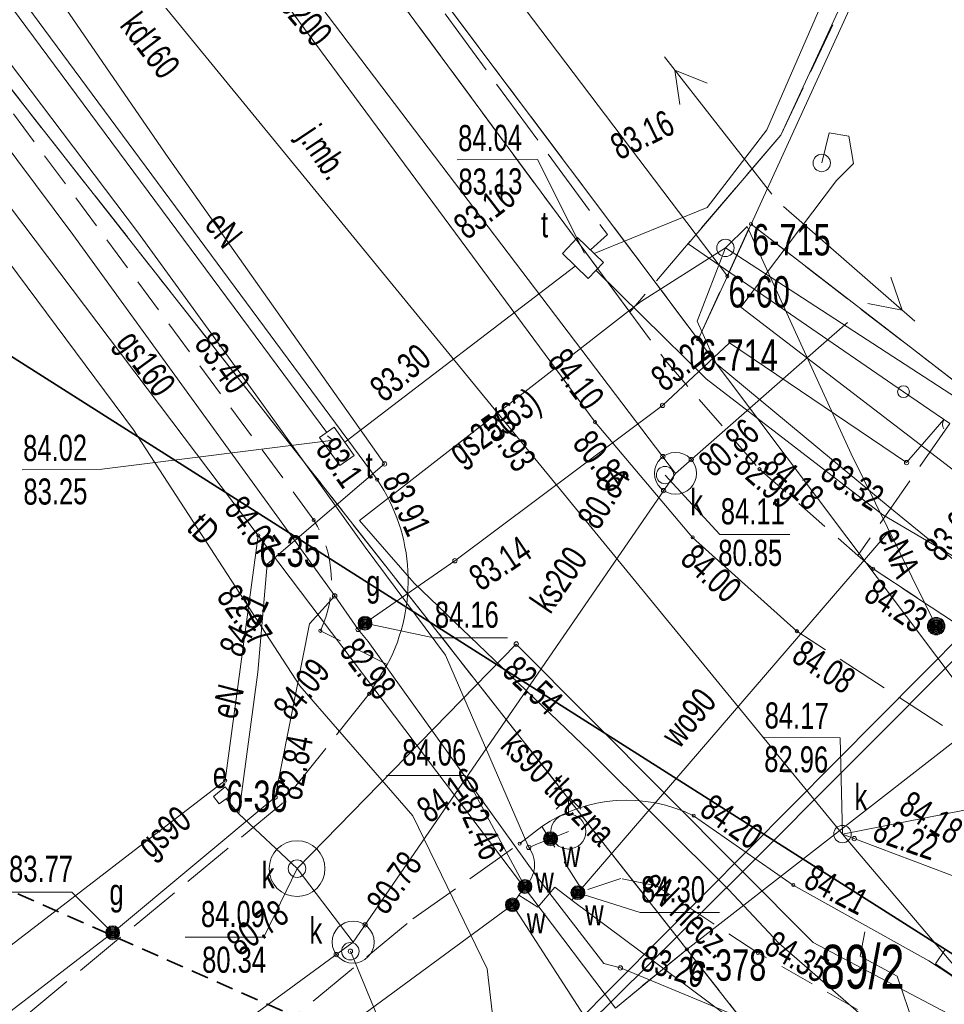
# Model space of a CAD drawing. Header units: metres. Extents: x -1013 to 1493497, y -5789518 to 1032.
# Tile 19 of 73: x -84 to -58, y 56 to 85. Entities that reach past the tile are written whole.
import ezdxf
from ezdxf.xclip import XClip

# ---------------------------------------------------------------- set-up
doc = ezdxf.new("R2010")
doc.units = ezdxf.units.M
doc.header["$MEASUREMENT"] = 0
doc.header["$XCLIPFRAME"] = 0
for name, pattern in [('2_KTCR02', [1.5, 1, -0.5]), ('2_KTJZ01', [2, 1.5, -0.5]), ('4_SUPT_P_01', [2.5, 2, -0.5]), ('GUK', [2, 1.5, -0.5]), ('GUZ', [1, 0.5, -0.5]), ('Przerywana długa', [0.78, 0.5, -0.28])]:
    doc.linetypes.add(name, pattern=pattern)
doc.layers.add('700-L Mapa 1_100 dwg', color=7, linetype='Continuous')
doc.layers.add('711-L Wymiary opisy', color=7, linetype='Continuous')
for name, color, linetype, lineweight in [('703-L Płaszczyzny podejścia 2D3', 152, 'Continuous', 30), ('703-L Płaszczyzny podejścia 2D38', 171, 'Continuous', 35), ('711-L Wymiary opisy1', 7, 'Continuous', 13), ('ex_02_DXF_MZ_500_4_Dzialki7', 9, 'Continuous', 18), ('ex_02_DXF_MZ_500_4_Kontury3', 9, 'Continuous', 18), ('ex_02_DXF_MZ_500_4_KTCR_L_17', 9, 'Continuous', 18), ('ex_02_DXF_MZ_500_4_KTJZ_E_T_07', 9, 'Continuous', 18), ('ex_02_DXF_MZ_500_4_KTJZ_L_07', 9, 'Continuous', 18), ('ex_02_DXF_MZ_500_4_KTKR_L_07', 9, 'Continuous', 18), ('ex_02_DXF_MZ_500_4_KTOK_L_47', 9, 'Continuous', 18), ('ex_02_DXF_MZ_500_4_Numery_dzialek7', 9, 'Continuous', 18), ('ex_02_DXF_MZ_500_4_Numery_punktow7', 9, 'Continuous', 18), ('ex_02_DXF_MZ_500_4_Punkty7', 9, 'Continuous', 18), ('ex_02_DXF_MZ_500_4_RTPW_T_17', 9, 'Continuous', 18), ('ex_02_DXF_MZ_500_4_SUBK_L_034', 9, 'Continuous', 18), ('ex_02_DXF_MZ_500_4_SUOG_L_052', 9, 'Continuous', 18), ('ex_02_DXF_MZ_500_4_SUOW_L_05', 9, 'Continuous', 18), ('ex_02_DXF_MZ_500_4_SUPE_D_L_31', 9, 'Continuous', 18), ('ex_02_DXF_MZ_500_4_SUPE_D_T_07', 9, 'Continuous', 18), ('ex_02_DXF_MZ_500_4_SUPE_E_T_31', 9, 'Continuous', 18), ('ex_02_DXF_MZ_500_4_SUPE_L_11', 9, 'Continuous', 18), ('ex_02_DXF_MZ_500_4_SUPE_L_31', 9, 'Continuous', 18), ('ex_02_DXF_MZ_500_4_SUPG_E_T_27', 9, 'Continuous', 18), ('ex_02_DXF_MZ_500_4_SUPG_L_252', 9, 'Continuous', 18), ('ex_02_DXF_MZ_500_4_SUPK_D_L_434', 9, 'Continuous', 18), ('ex_02_DXF_MZ_500_4_SUPK_E_T_034', 9, 'Continuous', 18), ('ex_02_DXF_MZ_500_4_SUPK_E_T_434', 9, 'Continuous', 18), ('ex_02_DXF_MZ_500_4_SUPK_L_034', 9, 'Continuous', 18), ('ex_02_DXF_MZ_500_4_SUPK_L_434', 9, 'Continuous', 18), ('ex_02_DXF_MZ_500_4_SUPP_L_630', 9, 'Continuous', 18), ('ex_02_DXF_MZ_500_4_SUPS_T_352', 9, 'Continuous', 18), ('ex_02_DXF_MZ_500_4_SUPT_D_L_030', 9, 'Continuous', 18), ('ex_02_DXF_MZ_500_4_SUPT_E_T_030', 9, 'Continuous', 18), ('ex_02_DXF_MZ_500_4_SUPT_L_030', 9, 'Continuous', 18), ('ex_02_DXF_MZ_500_4_SUPW_D_L_05', 9, 'Continuous', 18), ('ex_02_DXF_MZ_500_4_SUPW_E_T_05', 9, 'Continuous', 18), ('ex_02_DXF_MZ_500_4_SUPW_L_05', 9, 'Continuous', 18), ('ex_02_DXF_MZ_500_4_SUSM_D_T_37', 9, 'Continuous', 18), ('ex_02_DXF_MZ_500_4_SUTE_T_01', 9, 'Continuous', 18), ('ex_02_DXF_MZ_500_4_SUTG_T_052', 9, 'Continuous', 18), ('ex_02_DXF_MZ_500_4_SUTK_T_034', 9, 'Continuous', 18), ('ex_02_DXF_MZ_500_4_SUTT_T_030', 9, 'Continuous', 18), ('ex_02_DXF_MZ_500_4_SUTW_T_05', 9, 'Continuous', 18), ('ex_02_DXF_MZ_500_4_SUUE_D_T_97', 9, 'Continuous', 18), ('ex_02_DXF_MZ_500_4_SUUE_E_T_27', 9, 'Continuous', 18), ('ex_02_DXF_MZ_500_4_SUUE_L_37', 9, 'Continuous', 18), ('ex_02_DXF_MZ_500_4_SUUG_E_T_47', 9, 'Continuous', 18), ('ex_02_DXF_MZ_500_4_SUUG_T_57', 9, 'Continuous', 18), ('ex_02_DXF_MZ_500_4_SUUK_D_T_234', 9, 'Continuous', 18), ('ex_02_DXF_MZ_500_4_SUUK_E_T_934', 9, 'Continuous', 18), ('ex_02_DXF_MZ_500_4_SUUK_T_07', 9, 'Continuous', 18), ('ex_02_DXF_MZ_500_4_SUUK_T_234', 9, 'Continuous', 18), ('ex_02_DXF_MZ_500_4_SUUT_E_T_930', 9, 'Continuous', 18), ('ex_02_DXF_MZ_500_4_SUUW_E_T_57', 9, 'Continuous', 18), ('ex_02_DXF_MZ_500_4_SUUW_T_07', 9, 'Continuous', 18), ('ex_02_DXF_MZ_500_4_SUUW_T_77', 9, 'Continuous', 18), ('ex_02_DXF_MZ_500_4_Uzytki3', 9, 'Continuous', 18)]:
    doc.layers.add(name, color=color, linetype=linetype, lineweight=lineweight)
doc.styles.add('STYL_AUTOMATYCZNY_2', font='arial.ttf')
doc.styles.add('STYL_AUTOMATYCZNY_4', font='arial.ttf', dxfattribs={"width": 0.7})
doc.dimstyles.new('STYL_AUTOMATYCZNY__3', dxfattribs={"dimtxt": 0.25, "dimasz": 0.183575, "dimexe": 0.18, "dimexo": 0.04, "dimgap": 0, "dimtad": 1, "dimzin": 0, "dimdsep": 46, "dimtxsty": 'STYL_AUTOMATYCZNY_2', "dimblk": 'ARROWHEAD_8', "dimblk1": 'ARROWHEAD_8', "dimblk2": 'ARROWHEAD_8', "dimcen": 0.09, "dimclrd": 7, "dimclre": 7, "dimclrt": 7, "dimazin": 0, "dimtfac": 1, "dimtdec": 4, "dimtmove": 2, "dimatfit": 3, "dimfxl": 1, "dimtolj": 1, "dimtzin": 0, "dimarcsym": 0})

# ---------------------------------------------------------------- blocks, each defined once
blk = doc.blocks.new('*D60')
at = {"layer": '711-L Wymiary opisy1', "color": 7, "linetype": 'Continuous', "lineweight": 13}
for p, q in [((-23.688, -3.688), (-23.815, -3.738)), ((-23.688, -3.688), (-23.638, -3.815)), ((-23.983, -4.516), (-24.05, -4.396)), ((-23.983, -4.516), (-23.864, -4.449))]:
    blk.add_line(p, q, dxfattribs=at)
blk.add_arc((-18.286, -6.082), 5.908, 156.1008, 164.6316, dxfattribs=at)
at = {"layer": '711-L Wymiary opisy1', "color": 7, "lineweight": 13, "insert": (-25.573, -3.532), "char_height": 0.25, "attachment_point": 7, "rotation": 336.1008, "style": 'STYL_AUTOMATYCZNY_2'}
blk.add_mtext('\\A1;{\\pql;\\fArial|b0|i0|c238|p0;\\W1.000000;8,53°/15%}', dxfattribs=at)
blk = doc.blocks.new('ARROWHEAD_8')
at = {"color": 0, "linetype": 'Continuous', "lineweight": 0}
blk.add_line((0, 0), (-1, 0), dxfattribs=at)
at = {"color": 0, "linetype": 'Continuous', "lineweight": 0, "flags": 128}
blk.add_lwpolyline([(-0.525, 0.525), (0, 0), (-0.525, -0.525)], dxfattribs=at)
blk = doc.blocks.new('*D62')
at = {"layer": '711-L Wymiary opisy1', "color": 7, "linetype": 'Continuous', "lineweight": 13}
for p, q in [((-9.682, 27.468), (-9.815, 27.437)), ((-9.682, 27.468), (-9.651, 27.335)), ((-10.088, 26.709), (-10.136, 26.836)), ((-10.088, 26.709), (-9.96, 26.757))]:
    blk.add_line(p, q, dxfattribs=at)
blk.add_arc((-4.796, 24.363), 5.789, 147.57, 156.1008, dxfattribs=at)
at = {"layer": '711-L Wymiary opisy1', "color": 7, "lineweight": 13, "insert": (-11.672, 27.587), "char_height": 0.25, "attachment_point": 7, "rotation": 336.1008, "style": 'STYL_AUTOMATYCZNY_2'}
blk.add_mtext('\\A1;{\\pql;\\fArial|b0|i0|c238|p0;\\W1.000000;8,53°/15%}', dxfattribs=at)
blk = doc.blocks.new('Rysunek_1_4', base_point=(-51.91, -72.413))
at = {"layer": 'ex_02_DXF_MZ_500_4_Dzialki7', "color": 9, "linetype": 'Continuous', "lineweight": 18}
for p, q in [((-64.89, 75.558), (-110.248, 135.985)), ((-40.06, 129.888), (-63.373, 78.869)), ((-64.053, 77.374), (-88.27, 109.407)), ((-102.373, 105.388), (-65.217, 58.045)), ((-97.095, 95.854), (-77.511, 69.929)), ((-63.373, 78.869), (-64.053, 77.374)), ((-63.373, 78.869), (-54.202, 71.773)), ((-64.89, 75.558), (-64.053, 77.374)), ((-56.712, 64.665), (-64.89, 75.558)), ((-78.462, 62.892), (-77.511, 69.929)), ((-77.511, 69.929), (-67.265, 56.36)), ((-65.217, 58.045), (-56.712, 64.665)), ((-96.008, 49.397), (-78.462, 62.892)), ((-65.217, 58.045), (-67.265, 56.36)), ((-65.217, 58.045), (-62.15, 54.133))]:
    blk.add_line(p, q, dxfattribs=at)
at = {"layer": 'ex_02_DXF_MZ_500_4_Kontury3', "color": 9, "linetype": 'GUK', "lineweight": 18}
for p, q in [((-65.217, 58.045), (-99.497, 101.727)), ((-82.9, 99.554), (-64.89, 75.558)), ((-64.89, 75.558), (-63.373, 78.869)), ((-63.373, 78.869), (-54.202, 71.773)), ((-67.265, 56.36), (-65.217, 58.045)), ((-65.217, 58.045), (-62.149, 54.136))]:
    blk.add_line(p, q, dxfattribs=at)
at = {"layer": 'ex_02_DXF_MZ_500_4_KTCR_L_17', "color": 9, "linetype": '2_KTCR02', "lineweight": 18}
for p, q in [((-75.92, 70.373), (-103.19, 107.313)), ((-80.875, 95.359), (-66.855, 76.34)), ((-66.855, 76.34), (-65.84, 74.963)), ((-65.84, 74.963), (-63.13, 71.833)), ((-63.13, 71.833), (-60.31, 69.353)), ((-59.87, 68.973), (-60.31, 69.353)), ((-55.7, 66.213), (-59.87, 68.973)), ((-73.81, 66.223), (-75.73, 67.193)), ((-68.2, 59.713), (-69.38, 61.573)), ((-67.11, 60.083), (-68.2, 59.713)), ((-66.09, 59.873), (-67.11, 60.083)), ((-63.18, 57.943), (-66.09, 59.873)), ((-59.01, 55.583), (-63.18, 57.943))]:
    blk.add_line(p, q, dxfattribs=at)
blk.add_arc((-78.719, 68.61), 3.308, 334.6336, 32.205, dxfattribs=at)
at = {"layer": 'ex_02_DXF_MZ_500_4_KTJZ_L_07', "color": 9, "linetype": 'Continuous', "lineweight": 18}
blk.add_line((-80.875, 95.359), (-66.855, 76.34), dxfattribs=at)
at = {"layer": 'ex_02_DXF_MZ_500_4_KTJZ_L_07', "color": 9, "linetype": '2_KTJZ01', "lineweight": 18}
for p, q in [((-62.521, 81.426), (-60.077, 86.593)), ((-62.521, 81.426), (-66.855, 76.34)), ((-57.67, 73.143), (-60.31, 69.353)), ((-60.31, 69.353), (-59.87, 68.973)), ((-59.87, 68.973), (-55.7, 66.213)), ((-56.2, 63.383), (-62.06, 67.183)), ((-74.33, 65.383), (-76.84, 62.223)), ((-76.84, 62.223), (-115.42, 30.263)), ((-73.08, 58.923), (-70.01, 61.083)), ((-117.53, 22.123), (-73.08, 58.923))]:
    blk.add_line(p, q, dxfattribs=at)
at = {"layer": 'ex_02_DXF_MZ_500_4_KTKR_L_07', "color": 9, "linetype": 'Continuous', "lineweight": 18}
for p, q in [((-100.86, 107.753), (-74.1, 71.533)), ((-67.85, 73.183), (-83.11, 93.853)), ((-65.05, 69.873), (-67.85, 73.183)), ((-62.06, 67.183), (-65.05, 69.873)), ((-74.33, 65.383), (-73.81, 66.223)), ((-62.16, 59.893), (-65.02, 61.883)), ((-69.38, 61.573), (-70.01, 61.083)), ((-62.16, 59.893), (-58.27, 57.713))]:
    blk.add_line(p, q, dxfattribs=at)
for centre, radius, start, end in [((-78.378, 68.636), 5.167, 332.1524, 34.0997), ((-66.934, 57.992), 4.336, 63.8032, 124.3307), ((-62.588, 50.493), 8.412, 4.3606, 59.1164)]:
    blk.add_arc(centre, radius, start, end, dxfattribs=at)
at = {"layer": 'ex_02_DXF_MZ_500_4_KTOK_L_47', "color": 9, "linetype": 'Continuous', "lineweight": 18}
for p, q in [((-59.303, 88.369), (-62.521, 81.426)), ((-62.521, 81.426), (-65.179, 78.307)), ((-65.179, 78.307), (-58.999, 74.057)), ((-58.999, 74.057), (-57.67, 73.143))]:
    blk.add_line(p, q, dxfattribs=at)
blk.add_circle((-58.999, 74.057), 0.17, dxfattribs=at)
at = {"layer": 'ex_02_DXF_MZ_500_4_Punkty7', "color": 9, "linetype": 'Continuous', "lineweight": 18}
for centre in [(-63.373, 78.869), (-64.053, 77.374), (-64.89, 75.558), (-77.511, 69.929), (-78.462, 62.892), (-65.217, 58.045)]:
    blk.add_circle(centre, 0.045, dxfattribs=at)
at = {"layer": 'ex_02_DXF_MZ_500_4_RTPW_T_17', "color": 9, "linetype": 'Continuous', "lineweight": 18}
for centre in [(-65.84, 74.963), (-67.85, 73.183), (-63.13, 71.833), (-74.1, 71.533), (-75.92, 70.373), (-65.05, 69.873), (-59.87, 68.973), (-75.73, 67.193), (-62.06, 67.183), (-74.33, 65.383), (-65.02, 61.883), (-70.01, 61.083), (-62.16, 59.893), (-63.18, 57.943)]:
    blk.add_circle(centre, 0.045, dxfattribs=at)
at = {"layer": 'ex_02_DXF_MZ_500_4_SUBK_L_034', "color": 9, "linetype": 'Continuous', "lineweight": 18}
for centre, radius in [((-65.54, 71.713), 0.602), ((-76.4, 60.363), 0.801), ((-74.79, 58.253), 0.602)]:
    blk.add_circle(centre, radius, dxfattribs=at)
at = {"layer": 'ex_02_DXF_MZ_500_4_SUOG_L_052', "color": 9, "linetype": 'Continuous', "lineweight": 18}
blk.add_line((-65.91, 73.663), (-71.87, 69.203), dxfattribs=at)
at = {"layer": 'ex_02_DXF_MZ_500_4_SUOW_L_05', "color": 9, "linetype": 'Continuous', "lineweight": 18}
blk.add_line((-68.34, 59.673), (-59.47, 69.983), dxfattribs=at)
at = {"layer": 'ex_02_DXF_MZ_500_4_SUPE_D_L_31', "color": 9, "linetype": 'Continuous', "lineweight": 18}
for p, q in [((-63.482, 78.799), (-64.108, 78.184)), ((-63.482, 78.799), (-60.496, 72.269)), ((-64.108, 78.184), (-66.547, 76.637)), ((-64.923, 76.078), (-64.108, 78.184)), ((-64.108, 78.184), (-57.286, 73.752)), ((-66.547, 76.637), (-74.604, 70.36)), ((-64.37, 74.863), (-64.923, 76.078)), ((-59.385, 70.727), (-64.37, 74.863)), ((-60.496, 72.269), (-58.061, 67.326)), ((-58.138, 69.705), (-59.385, 70.727)), ((-74.604, 70.36), (-73.04, 68.563)), ((-53.531, 65.887), (-58.138, 69.705)), ((-73.04, 68.563), (-67.987, 63.716)), ((-67.987, 63.716), (-64.019, 59.763)), ((-64.019, 59.763), (-62.578, 58.223)), ((-60.245, 57.85), (-60.11, 58.551)), ((-62.578, 58.223), (-59.811, 55.822)), ((-59.181, 57.277), (-60.245, 57.85)), ((-57.976, 53.755), (-59.181, 57.277))]:
    blk.add_line(p, q, dxfattribs=at)
at = {"layer": 'ex_02_DXF_MZ_500_4_SUPE_D_T_07', "color": 9, "linetype": 'Continuous', "lineweight": 18}
for p, q in [((-62.781, 79.732), (-65.858, 83.673)), ((-65.421, 82.302), (-65.56, 83.292)), ((-65.56, 83.292), (-64.633, 82.917)), ((-62.439, 79.37), (-58.676, 76.078)), ((-59.363, 77.343), (-59.04, 76.397)), ((-59.04, 76.397), (-60.021, 76.591))]:
    blk.add_line(p, q, dxfattribs=at)
at = {"layer": 'ex_02_DXF_MZ_500_4_SUPE_L_11', "color": 9, "linetype": 'Continuous', "lineweight": 18}
for p, q in [((-61.345, 80.624), (-61.131, 81.485)), ((-61.131, 81.485), (-60.57, 81.389)), ((-60.57, 81.389), (-60.435, 80.61)), ((-60.435, 80.61), (-60.921, 80.117)), ((-60.921, 80.117), (-63.666, 76.487)), ((-63.666, 76.487), (-56.396, 70.908))]:
    blk.add_line(p, q, dxfattribs=at)
at = {"layer": 'ex_02_DXF_MZ_500_4_SUPE_L_31', "color": 9, "linetype": 'Continuous', "lineweight": 18}
for p, q in [((-80.1, 80.783), (-87.73, 91.923)), ((-73.89, 71.983), (-80.1, 80.783)), ((-77.26, 69.103), (-73.89, 71.983)), ((-77.52, 66.003), (-77.26, 69.103)), ((-78.07, 61.933), (-77.52, 66.003)), ((-78.07, 61.933), (-78.433, 62.365)), ((-76.4, 60.363), (-78.07, 61.933))]:
    blk.add_line(p, q, dxfattribs=at)
at = {"layer": 'ex_02_DXF_MZ_500_4_SUPG_L_252', "color": 9, "linetype": 'Continuous', "lineweight": 18}
for p, q in [((-82.83, 78.573), (-92, 90.813)), ((-75.32, 68.193), (-82.83, 78.573)), ((-65.91, 73.663), (-63.99, 75.463)), ((-63.99, 75.463), (-58.91, 72.023)), ((-71.87, 69.203), (-65.91, 73.663)), ((-58.4, 72.613), (-57.838, 73.263)), ((-58.91, 72.023), (-58.4, 72.613)), ((-74.45, 67.413), (-71.87, 69.203)), ((-75.32, 68.193), (-76.04, 67.393)), ((-74.65, 67.233), (-75.32, 68.193)), ((-76.04, 67.393), (-77.03, 62.413)), ((-74.65, 67.233), (-74.45, 67.413)), ((-74.36, 66.883), (-74.65, 67.233)), ((-69.53, 60.143), (-74.36, 66.883)), ((-77.03, 62.413), (-81.69, 58.523)), ((-67.6, 57.643), (-69.53, 60.143)), ((-117.19, 31.223), (-81.69, 58.523)), ((-67.12, 57.513), (-67.6, 57.643)), ((-55.35, 52.653), (-67.12, 57.513))]:
    blk.add_line(p, q, dxfattribs=at)
at = {"layer": 'ex_02_DXF_MZ_500_4_SUPK_D_L_434', "color": 9, "linetype": 'Continuous', "lineweight": 18}
for p, q in [((-60.75, 61.356), (-54.94, 62.493)), ((-45.397, 55.524), (-60.75, 61.356)), ((-60.75, 61.356), (-57.53, 57.553))]:
    blk.add_line(p, q, dxfattribs=at)
at = {"layer": 'ex_02_DXF_MZ_500_4_SUPK_L_034', "color": 9, "linetype": 'Continuous', "lineweight": 18}
blk.add_line((-101.47, 111.113), (-60.75, 61.356), dxfattribs=at)
at = {"layer": 'ex_02_DXF_MZ_500_4_SUPK_L_434', "color": 9, "linetype": 'Continuous', "lineweight": 18}
for p, q in [((-65.54, 71.713), (-98.16, 114.693)), ((-61.36, 75.383), (-60.608, 76.043)), ((-65.54, 71.713), (-61.36, 75.383)), ((-74.79, 58.253), (-65.54, 71.713)), ((-70.11, 66.813), (-76.4, 60.363)), ((-61.59, 58.243), (-70.11, 66.813)), ((-76.4, 60.363), (-74.79, 58.253)), ((-74.79, 58.253), (-82.52, 52.603)), ((-56.84, 55.733), (-61.59, 58.243))]:
    blk.add_line(p, q, dxfattribs=at)
at = {"layer": 'ex_02_DXF_MZ_500_4_SUPP_L_630', "color": 9, "linetype": '4_SUPT_P_01', "lineweight": 18}
for p, q in [((-73.633, 86.92), (-67.496, 78.566)), ((-67.496, 78.566), (-67.978, 78.127))]:
    blk.add_line(p, q, dxfattribs=at)
at = {"layer": 'ex_02_DXF_MZ_500_4_SUPS_T_352', "color": 9, "linetype": 'Continuous', "lineweight": 18}
blk.add_arc((-57.63, 73.113), 0.25, 149.4064, 210.4809, dxfattribs=at)
at = {"layer": 'ex_02_DXF_MZ_500_4_SUPT_D_L_030', "color": 9, "linetype": 'Continuous', "lineweight": 18}
for p, q in [((-81.093, 72.964), (-91.977, 87.599)), ((-76.32, 65.613), (-81.093, 72.964)), ((-75.38, 72.664), (-75.521, 72.793)), ((-75.38, 72.664), (-75.35, 72.665)), ((-54.658, 69.78), (-69.743, 54.572)), ((-54.436, 69.501), (-63.662, 60.226)), ((-73.074, 61.88), (-76.32, 65.613)), ((-70.943, 57.484), (-73.074, 61.88)), ((-63.662, 60.226), (-69.641, 54.313)), ((-70.709, 55.486), (-70.943, 57.484))]:
    blk.add_line(p, q, dxfattribs=at)
at = {"layer": 'ex_02_DXF_MZ_500_4_SUPT_L_030', "color": 9, "linetype": 'Continuous', "lineweight": 18}
for p, q in [((-62.922, 81.573), (-58.542, 91.665)), ((-87.315, 88.782), (-75.542, 72.883)), ((-64.636, 79.341), (-62.922, 81.573)), ((-67.877, 78.028), (-64.636, 79.341)), ((-68.351, 78.484), (-68.787, 78.021)), ((-67.606, 77.77), (-68.351, 78.484)), ((-68.787, 78.021), (-68.042, 77.306)), ((-68.042, 77.306), (-67.606, 77.77)), ((-75.03, 72.607), (-68.415, 77.664)), ((-67.824, 77.548), (-66.485, 76.227)), ((-66.485, 76.227), (-64.66, 74.423)), ((-64.66, 74.423), (-59.594, 70.525)), ((-75.751, 72.742), (-75.333, 73.035)), ((-75.333, 73.035), (-74.757, 72.229)), ((-75.175, 71.936), (-75.751, 72.742)), ((-74.757, 72.229), (-75.175, 71.936)), ((-59.594, 70.525), (-44.912, 61.868))]:
    blk.add_line(p, q, dxfattribs=at)
at = {"layer": 'ex_02_DXF_MZ_500_4_SUPW_D_L_05', "color": 9, "linetype": 'Continuous', "lineweight": 18}
for p, q in [((-80.973, 78.646), (-85.112, 84.117)), ((-77.58, 73.969), (-80.973, 78.646)), ((-74.449, 69.591), (-77.58, 73.969)), ((-72.137, 66.497), (-74.449, 69.591)), ((-69.75, 60.973), (-72.137, 66.497)), ((-70.22, 59.323), (-92.274, 43.103))]:
    blk.add_line(p, q, dxfattribs=at)
at = {"layer": 'ex_02_DXF_MZ_500_4_SUPW_L_05', "color": 9, "linetype": 'Continuous', "lineweight": 18}
for p, q in [((-68.34, 59.673), (-59.47, 69.983)), ((-69.125, 61.223), (-68.614, 61.427)), ((-69.75, 60.973), (-69.45, 61.093)), ((-69.45, 61.093), (-69.125, 61.223)), ((-70.04, 59.603), (-69.86, 59.853)), ((-69, 59.833), (-69.49, 59.253)), ((-69, 59.833), (-68.47, 59.423)), ((-68.519, 59.461), (-68.34, 59.673)), ((-70.04, 59.603), (-70.22, 59.323)), ((-69.49, 59.253), (-70.04, 59.603)), ((-68.47, 59.423), (-61.42, 54.173))]:
    blk.add_line(p, q, dxfattribs=at)
blk.add_arc((-70.424, 60.474), 0.839, 312.2616, 36.5199, dxfattribs=at)
at = {"layer": 'ex_02_DXF_MZ_500_4_SUSM_D_T_37', "color": 9, "linetype": 'Continuous', "lineweight": 18}
for centre in [(-61.345, 80.624), (-64.108, 78.184)]:
    blk.add_circle(centre, 0.25, dxfattribs=at)
at = {"layer": 'ex_02_DXF_MZ_500_4_SUTE_T_01', "color": 9, "linetype": 'Continuous', "lineweight": 18}
blk.add_circle((-73.89, 71.983), 0.0625, dxfattribs=at)
at = {"layer": 'ex_02_DXF_MZ_500_4_SUTG_T_052', "color": 9, "linetype": 'Continuous', "lineweight": 18}
for p, q in [((-74.45, 67.413), (-72.475, 66.99)), ((-72.475, 66.99), (-70.358, 66.99)), ((-85.113, 59.692), (-82.86, 59.692)), ((-81.69, 58.523), (-82.86, 59.692))]:
    blk.add_line(p, q, dxfattribs=at)
for centre in [(-65.91, 73.663), (-58.91, 72.023), (-71.87, 69.203), (-75.32, 68.193), (-74.65, 67.233), (-77.03, 62.413), (-67.12, 57.513)]:
    blk.add_circle(centre, 0.0625, dxfattribs=at)
at = {"layer": 'ex_02_DXF_MZ_500_4_SUTK_T_034', "color": 9, "linetype": 'Continuous', "lineweight": 18}
for p, q in [((-65.84, 71.663), (-64.271, 69.958)), ((-64.271, 69.958), (-62.262, 69.958)), ((-63.017, 64.139), (-60.819, 64.116)), ((-60.75, 61.356), (-60.819, 64.116)), ((-76.4, 60.363), (-77.354, 58.396)), ((-79.607, 58.396), (-77.354, 58.396)), ((-74.87, 57.993), (-73.718, 55.218))]:
    blk.add_line(p, q, dxfattribs=at)
for centre in [(-65.904, 72.192), (-65.087, 72.11), (-65.881, 71.217), (-70.11, 66.813), (-60.41, 61.227), (-74.449, 58.749), (-75.276, 57.898), (-74.87, 57.993)]:
    blk.add_circle(centre, 0.0625, dxfattribs=at)
at = {"layer": 'ex_02_DXF_MZ_500_4_SUTT_T_030', "color": 9, "linetype": 'Continuous', "lineweight": 18}
for p, q in [((-71.804, 80.71), (-69.496, 80.727)), ((-68.147, 78.036), (-69.496, 80.727)), ((-75.35, 72.665), (-82.005, 71.828)), ((-84.285, 71.812), (-82.005, 71.828))]:
    blk.add_line(p, q, dxfattribs=at)
at = {"layer": 'ex_02_DXF_MZ_500_4_SUTW_T_05', "color": 9, "linetype": 'Continuous', "lineweight": 18}
for p, q in [((-73.832, 63.033), (-71.58, 63.033)), ((-69.86, 59.853), (-71.58, 63.033)), ((-68.34, 59.673), (-66.559, 59.105)), ((-70.22, 59.323), (-66.806, 54.053)), ((-66.559, 59.105), (-64.279, 59.105))]:
    blk.add_line(p, q, dxfattribs=at)
blk.add_circle((-69.75, 60.973), 0.0625, dxfattribs=at)
at = {"layer": 'ex_02_DXF_MZ_500_4_SUUE_D_T_97', "color": 9, "linetype": 'Continuous', "lineweight": 18}
for radius in [0.25, 0.225, 0.2, 0.175, 0.15, 0.125, 0.1, 0.075, 0.05, 0.025, 0.00715]:
    blk.add_circle((-58.061, 67.326), radius, dxfattribs=at)
at = {"layer": 'ex_02_DXF_MZ_500_4_SUUE_L_37', "color": 9, "linetype": 'Continuous', "lineweight": 18}
for p, q in [((-78.801, 62.431), (-78.46, 62.713)), ((-78.27, 62.483), (-78.63, 62.223)), ((-78.46, 62.713), (-78.27, 62.483)), ((-78.63, 62.223), (-78.801, 62.431))]:
    blk.add_line(p, q, dxfattribs=at)
at = {"layer": 'ex_02_DXF_MZ_500_4_SUUG_T_57', "color": 9, "linetype": 'Continuous', "lineweight": 18}
for centre, radius in [((-74.45, 67.413), 0.2), ((-74.45, 67.413), 0.175), ((-74.45, 67.413), 0.15), ((-74.45, 67.413), 0.125), ((-74.45, 67.413), 0.1), ((-74.45, 67.413), 0.075), ((-74.45, 67.413), 0.05), ((-74.45, 67.413), 0.025), ((-74.45, 67.413), 0.00715), ((-81.69, 58.523), 0.2), ((-81.69, 58.523), 0.175), ((-81.69, 58.523), 0.15), ((-81.69, 58.523), 0.125), ((-81.69, 58.523), 0.1), ((-81.69, 58.523), 0.075), ((-81.69, 58.523), 0.05), ((-81.69, 58.523), 0.025), ((-81.69, 58.523), 0.00715)]:
    blk.add_circle(centre, radius, dxfattribs=at)
at = {"layer": 'ex_02_DXF_MZ_500_4_SUUK_D_T_234', "color": 9, "linetype": 'Continuous', "lineweight": 18}
blk.add_circle((-60.75, 61.356), 0.25, dxfattribs=at)
at = {"layer": 'ex_02_DXF_MZ_500_4_SUUK_T_07', "color": 9, "linetype": 'Continuous', "lineweight": 18}
for p, q in [((-58.083, 57.631), (-57.799, 58.043)), ((-57.26, 57.063), (-58.083, 57.631))]:
    blk.add_line(p, q, dxfattribs=at)
at = {"layer": 'ex_02_DXF_MZ_500_4_SUUK_T_234', "color": 9, "linetype": 'Continuous', "lineweight": 18}
for centre in [(-65.84, 71.663), (-76.4, 60.363), (-74.87, 57.993)]:
    blk.add_circle(centre, 0.25, dxfattribs=at)
at = {"layer": 'ex_02_DXF_MZ_500_4_SUUW_T_07', "color": 9, "linetype": 'Continuous', "lineweight": 18}
for p, q in [((-68.614, 62.427), (-68.968, 62.074)), ((-68.614, 62.427), (-68.261, 62.074)), ((-68.614, 61.927), (-68.614, 62.427))]:
    blk.add_line(p, q, dxfattribs=at)
blk.add_circle((-68.614, 61.427), 0.5, dxfattribs=at)
at = {"layer": 'ex_02_DXF_MZ_500_4_SUUW_T_77', "color": 9, "linetype": 'Continuous', "lineweight": 18}
for centre, radius in [((-69.125, 61.223), 0.2), ((-69.125, 61.223), 0.175), ((-69.125, 61.223), 0.15), ((-69.125, 61.223), 0.125), ((-69.125, 61.223), 0.1), ((-69.125, 61.223), 0.075), ((-69.125, 61.223), 0.05), ((-69.125, 61.223), 0.025), ((-69.125, 61.223), 0.00715), ((-69.86, 59.853), 0.2), ((-69.86, 59.853), 0.175), ((-69.86, 59.853), 0.15), ((-69.86, 59.853), 0.125), ((-69.86, 59.853), 0.1), ((-69.86, 59.853), 0.075), ((-69.86, 59.853), 0.05), ((-69.86, 59.853), 0.025), ((-69.86, 59.853), 0.00715), ((-68.34, 59.673), 0.2), ((-68.34, 59.673), 0.175), ((-68.34, 59.673), 0.15), ((-68.34, 59.673), 0.125), ((-68.34, 59.673), 0.1), ((-68.34, 59.673), 0.075), ((-68.34, 59.673), 0.05), ((-68.34, 59.673), 0.025), ((-68.34, 59.673), 0.00715), ((-70.22, 59.323), 0.2), ((-70.22, 59.323), 0.175), ((-70.22, 59.323), 0.15), ((-70.22, 59.323), 0.125), ((-70.22, 59.323), 0.1), ((-70.22, 59.323), 0.075), ((-70.22, 59.323), 0.05), ((-70.22, 59.323), 0.025), ((-70.22, 59.323), 0.00715)]:
    blk.add_circle(centre, radius, dxfattribs=at)
at = {"layer": 'ex_02_DXF_MZ_500_4_Uzytki3', "color": 9, "linetype": 'GUZ', "lineweight": 18}
for p, q in [((-65.217, 58.045), (-99.497, 101.727)), ((-82.9, 99.554), (-64.89, 75.558)), ((-64.89, 75.558), (-63.373, 78.869)), ((-63.373, 78.869), (-54.202, 71.773)), ((-67.265, 56.36), (-65.217, 58.045)), ((-65.217, 58.045), (-62.149, 54.136))]:
    blk.add_line(p, q, dxfattribs=at)
at = {"layer": 'ex_02_DXF_MZ_500_4_KTJZ_E_T_07', "color": 9, "linetype": 'Continuous', "lineweight": 18, "insert": (-76.579, 81.257), "char_height": 0.75, "attachment_point": 7, "rotation": 303.8646, "style": 'STYL_AUTOMATYCZNY_4'}
blk.add_mtext('\\A1;{\\pql;\\fArial|b0|i0|c238|p0;\\W0.700000;j.mb.}', dxfattribs=at)
at = {"layer": 'ex_02_DXF_MZ_500_4_Numery_dzialek7', "color": 9, "linetype": 'Continuous', "lineweight": 18, "insert": (-61.371, 58.177), "char_height": 1.26, "attachment_point": 1, "style": 'STYL_AUTOMATYCZNY_4'}
blk.add_mtext('\\A1;{\\pql;\\fArial|b0|i0|c238|p0;\\W0.700000;89/2}', dxfattribs=at)
at = {"layer": 'ex_02_DXF_MZ_500_4_Numery_punktow7', "color": 9, "linetype": 'Continuous', "lineweight": 18, "char_height": 0.9, "attachment_point": 1, "style": 'STYL_AUTOMATYCZNY_4'}
for s, insert in [('\\A1;{\\pql;\\fArial|b0|i0|c238|p0;\\W0.700000;6-715}', (-63.34, 78.869)), ('\\A1;{\\pql;\\fArial|b0|i0|c238|p0;\\W0.700000;6-60}', (-64.02, 77.374)), ('\\A1;{\\pql;\\fArial|b0|i0|c238|p0;\\W0.700000;6-714}', (-64.857, 75.558)), ('\\A1;{\\pql;\\fArial|b0|i0|c238|p0;\\W0.700000;6-35}', (-77.482, 69.929)), ('\\A1;{\\pql;\\fArial|b0|i0|c238|p0;\\W0.700000;6-36}', (-78.433, 62.892)), ('\\A1;{\\pql;\\fArial|b0|i0|c238|p0;\\W0.700000;6-378}', (-65.188, 58.045))]:
    blk.add_mtext(s, dxfattribs=dict(at, insert=insert))
at = {"layer": 'ex_02_DXF_MZ_500_4_RTPW_T_17', "color": 9, "linetype": 'Continuous', "lineweight": 18, "char_height": 0.75, "style": 'STYL_AUTOMATYCZNY_4'}
for s, insert, attachment_point, rotation in [('\\A1;{\\pql;\\fArial|b0|i0|c238|p0;\\W0.700000;84.10}', (-68.648, 75.378), 1, 307.3494), ('\\A1;{\\pql;\\fArial|b0|i0|c238|p0;\\W0.700000;83.93}', (-70.514, 73.641), 1, 303.5507), ('\\A1;{\\pql;\\fArial|b0|i0|c238|p0;\\W0.700000;84.18}', (-63.087, 71.835), 7, 317.6363), ('\\A1;{\\pql;\\fArial|b0|i0|c238|p0;\\W0.700000;83.91}', (-73.978, 71.515), 7, 294.2277), ('\\A1;{\\pql;\\fArial|b0|i0|c238|p0;\\W0.700000;84.07}', (-78.528, 70.687), 7, 306.4332), ('\\A1;{\\pql;\\fArial|b0|i0|c238|p0;\\W0.700000;84.00}', (-64.937, 69.741), 1, 317.4896), ('\\A1;{\\pql;\\fArial|b0|i0|c238|p0;\\W0.700000;84.23}', (-59.769, 68.736), 1, 326.5237), ('\\A1;{\\pql;\\fArial|b0|i0|c238|p0;\\W0.700000;84.21}', (-77.98, 66.376), 7, 64.0787), ('\\A1;{\\pql;\\fArial|b0|i0|c238|p0;\\W0.700000;84.08}', (-61.844, 66.973), 1, 327.1715), ('\\A1;{\\pql;\\fArial|b0|i0|c238|p0;\\W0.700000;84.09}', (-77.136, 65.033), 1, 51.543), ('\\A1;{\\pql;\\fArial|b0|i0|c238|p0;\\W0.700000;84.16}', (-72.602, 61.636), 7, 35.127), ('\\A1;{\\pql;\\fArial|b0|i0|c238|p0;\\W0.700000;84.20}', (-64.895, 61.93), 7, 324.7276), ('\\A1;{\\pql;\\fArial|b0|i0|c238|p0;\\W0.700000;84.18}', (-58.784, 62.636), 1, 328.3136), ('\\A1;{\\pql;\\fArial|b0|i0|c238|p0;\\W0.700000;84.21}', (-61.913, 59.851), 7, 332.3241), ('\\A1;{\\pql;\\fArial|b0|i0|c238|p0;\\W0.700000;84.35}', (-63.045, 57.95), 7, 330.6422)]:
    blk.add_mtext(s, dxfattribs=dict(at, insert=insert, attachment_point=attachment_point, rotation=rotation))
at = {"layer": 'ex_02_DXF_MZ_500_4_SUPE_E_T_31', "color": 9, "linetype": 'Continuous', "lineweight": 18, "char_height": 0.75, "style": 'STYL_AUTOMATYCZNY_4'}
for s, insert, attachment_point, rotation in [('\\A1;{\\pql;\\fArial|b0|i0|c238|p0;\\W0.700000;eN}', (-79.094, 78.83), 7, 309.0939), ('\\A1;{\\pql;\\fArial|b0|i0|c238|p0;\\W0.700000;eNA}', (-59.415, 70.106), 4, 293.391), ('\\A1;{\\pql;\\fArial|b0|i0|c238|p0;\\W0.700000;eN}', (-78.141, 64.61), 7, 75.2197), ('\\A1;{\\pql;\\fArial|b0|i0|c238|p0;\\W0.700000;eN niecz.}', (-66.573, 59.866), 7, 315.4244)]:
    blk.add_mtext(s, dxfattribs=dict(at, insert=insert, attachment_point=attachment_point, rotation=rotation))
at = {"layer": 'ex_02_DXF_MZ_500_4_SUPG_E_T_27', "color": 9, "linetype": 'Continuous', "lineweight": 18, "char_height": 0.75, "attachment_point": 7, "style": 'STYL_AUTOMATYCZNY_4'}
for s, insert, rotation in [('\\A1;{\\pql;\\fArial|b0|i0|c238|p0;\\W0.700000;gs160}', (-81.803, 75.327), 306.1571), ('\\A1;{\\pql;\\fArial|b0|i0|c238|p0;\\W0.700000;gs25(63)}', (-71.58, 71.737), 35.297), ('\\A1;{\\pql;\\fArial|b0|i0|c238|p0;\\W0.700000;gs90}', (-80.449, 60.449), 39.8539)]:
    blk.add_mtext(s, dxfattribs=dict(at, insert=insert, rotation=rotation))
at = {"layer": 'ex_02_DXF_MZ_500_4_SUPK_E_T_034', "color": 9, "linetype": 'Continuous', "lineweight": 18, "insert": (-81.216, 84.79), "char_height": 0.75, "attachment_point": 4, "rotation": 307.206, "style": 'STYL_AUTOMATYCZNY_4'}
blk.add_mtext('\\A1;{\\pql;\\fArial|b0|i0|c238|p0;\\W0.700000;kd160}', dxfattribs=at)
at = {"layer": 'ex_02_DXF_MZ_500_4_SUPK_E_T_434', "color": 9, "linetype": 'Continuous', "lineweight": 18, "char_height": 0.75, "style": 'STYL_AUTOMATYCZNY_4'}
for s, insert, attachment_point, rotation in [('\\A1;{\\pql;\\fArial|b0|i0|c238|p0;\\W0.700000;ks200}', (-77.18, 85.383), 7, 310.4261), ('\\A1;{\\pql;\\fArial|b0|i0|c238|p0;\\W0.700000;ks200}', (-69.439, 67.852), 4, 55.683), ('\\A1;{\\pql;\\fArial|b0|i0|c238|p0;\\W0.700000;ks90 tłoczna}', (-70.607, 63.848), 7, 314.7975)]:
    blk.add_mtext(s, dxfattribs=dict(at, insert=insert, attachment_point=attachment_point, rotation=rotation))
at = {"layer": 'ex_02_DXF_MZ_500_4_SUPT_E_T_030', "color": 9, "linetype": 'Continuous', "lineweight": 18, "insert": (-79.608, 70.105), "char_height": 0.75, "attachment_point": 7, "rotation": 315, "style": 'STYL_AUTOMATYCZNY_4'}
blk.add_mtext('\\A1;{\\pql;\\fArial|b0|i0|c238|p0;\\W0.700000;tD}', dxfattribs=at)
at = {"layer": 'ex_02_DXF_MZ_500_4_SUPW_E_T_05', "color": 9, "linetype": 'Continuous', "lineweight": 18, "insert": (-65.72, 64.019), "char_height": 0.75, "attachment_point": 4, "rotation": 50.67, "style": 'STYL_AUTOMATYCZNY_4'}
blk.add_mtext('\\A1;{\\pql;\\fArial|b0|i0|c238|p0;\\W0.700000;wo90}', dxfattribs=at)
at = {"layer": 'ex_02_DXF_MZ_500_4_SUTE_T_01', "color": 9, "linetype": 'Continuous', "lineweight": 18, "char_height": 0.75, "style": 'STYL_AUTOMATYCZNY_4'}
for s, insert, attachment_point, rotation in [('\\A1;{\\pql;\\fArial|b0|i0|c238|p0;\\W0.700000;83.1}', (-75.903, 72.388), 7, 305.2564), ('\\A1;{\\pql;\\fArial|b0|i0|c238|p0;\\W0.700000;82.99}', (-63.641, 72.129), 4, 318.7726)]:
    blk.add_mtext(s, dxfattribs=dict(at, insert=insert, attachment_point=attachment_point, rotation=rotation))
at = {"layer": 'ex_02_DXF_MZ_500_4_SUTG_T_052', "color": 9, "linetype": 'Continuous', "lineweight": 18, "char_height": 0.75, "style": 'STYL_AUTOMATYCZNY_4'}
for s, insert, attachment_point, rotation in [('\\A1;{\\pql;\\fArial|b0|i0|c238|p0;\\W0.700000;83.22}', (-65.846, 74.019), 7, 38.3675), ('\\A1;{\\pql;\\fArial|b0|i0|c238|p0;\\W0.700000;83.32}', (-61.44, 71.591), 7, 326.9761), ('\\A1;{\\pql;\\fArial|b0|i0|c238|p0;\\W0.700000;83.14}', (-71.544, 68.935), 1, 33.6901), ('\\A1;{\\pql;\\fArial|b0|i0|c238|p0;\\W0.700000;82.97}', (-78.118, 68.598), 1, 304.9025), ('\\A1;{\\pql;\\fArial|b0|i0|c238|p0;\\W0.700000;82.98}', (-74.618, 67.068), 1, 307.321), ('\\A1;{\\pql;\\fArial|b0|i0|c238|p0;\\W0.700000;82.84}', (-77.024, 62.442), 1, 78.948), ('\\A1;{\\pql;\\fArial|b0|i0|c238|p0;\\W0.700000;83.26}', (-66.59, 57.468), 7, 342.3239)]:
    blk.add_mtext(s, dxfattribs=dict(at, insert=insert, attachment_point=attachment_point, rotation=rotation))
at = {"layer": 'ex_02_DXF_MZ_500_4_SUTG_T_052', "color": 9, "linetype": 'Continuous', "lineweight": 18, "char_height": 0.75, "attachment_point": 7, "style": 'STYL_AUTOMATYCZNY_4'}
for s, insert in [('\\A1;{\\pql;\\fArial|b0|i0|c238|p0;\\W0.700000;84.16}', (-72.446, 67.27)), ('\\A1;{\\pql;\\fArial|b0|i0|c238|p0;\\W0.700000;83.77}', (-84.662, 59.972))]:
    blk.add_mtext(s, dxfattribs=dict(at, insert=insert))
at = {"layer": 'ex_02_DXF_MZ_500_4_SUTK_T_034', "color": 9, "linetype": 'Continuous', "lineweight": 18, "char_height": 0.75, "style": 'STYL_AUTOMATYCZNY_4'}
for s, insert, attachment_point, rotation in [('\\A1;{\\pql;\\fArial|b0|i0|c238|p0;\\W0.700000;80.86}', (-64.952, 72.136), 1, 41.1099), ('\\A1;{\\pql;\\fArial|b0|i0|c238|p0;\\W0.700000;80.86}', (-68.535, 72.553), 7, 307.9075), ('\\A1;{\\pql;\\fArial|b0|i0|c238|p0;\\W0.700000;80.84}', (-68.396, 70.438), 1, 59.0401), ('\\A1;{\\pql;\\fArial|b0|i0|c238|p0;\\W0.700000;82.54}', (-70.038, 66.526), 1, 316.6181), ('\\A1;{\\pql;\\fArial|b0|i0|c238|p0;\\W0.700000;84.17}', (-62.977, 65.139), 1, 359.403), ('\\A1;{\\pql;\\fArial|b0|i0|c238|p0;\\W0.700000;82.96}', (-62.99, 63.889), 1, 359.403), ('\\A1;{\\pql;\\fArial|b0|i0|c238|p0;\\W0.700000;82.22}', (-59.927, 61.177), 7, 340.965), ('\\A1;{\\pql;\\fArial|b0|i0|c238|p0;\\W0.700000;80.78}', (-74.146, 59.215), 4, 54.441), ('\\A1;{\\pql;\\fArial|b0|i0|c238|p0;\\W0.700000;80.78}', (-78.274, 58.124), 4, 36.1638)]:
    blk.add_mtext(s, dxfattribs=dict(at, insert=insert, attachment_point=attachment_point, rotation=rotation))
for s, insert, attachment_point in [('\\A1;{\\pql;\\fArial|b0|i0|c238|p0;\\W0.700000;84.11}', (-64.241, 70.238), 7), ('\\A1;{\\pql;\\fArial|b0|i0|c238|p0;\\W0.700000;80.85}', (-64.314, 69.804), 1), ('\\A1;{\\pql;\\fArial|b0|i0|c238|p0;\\W0.700000;84.09}', (-79.156, 58.676), 7), ('\\A1;{\\pql;\\fArial|b0|i0|c238|p0;\\W0.700000;80.34}', (-79.123, 58.124), 1)]:
    blk.add_mtext(s, dxfattribs=dict(at, insert=insert, attachment_point=attachment_point))
at = {"layer": 'ex_02_DXF_MZ_500_4_SUTT_T_030', "color": 9, "linetype": 'Continuous', "lineweight": 18, "char_height": 0.75, "style": 'STYL_AUTOMATYCZNY_4'}
for s, insert, attachment_point, rotation in [('\\A1;{\\pql;\\fArial|b0|i0|c238|p0;\\W0.700000;83.16}', (-67.149, 80.686), 7, 26.1133), ('\\A1;{\\pql;\\fArial|b0|i0|c238|p0;\\W0.700000;84.04}', (-71.781, 81.711), 1, 0.4031), ('\\A1;{\\pql;\\fArial|b0|i0|c238|p0;\\W0.700000;83.13}', (-71.772, 80.461), 1, 0.4031), ('\\A1;{\\pql;\\fArial|b0|i0|c238|p0;\\W0.700000;83.16}', (-71.519, 78.386), 7, 37.4733), ('\\A1;{\\pql;\\fArial|b0|i0|c238|p0;\\W0.700000;83.40}', (-79.381, 75.419), 7, 305.3926), ('\\A1;{\\pql;\\fArial|b0|i0|c238|p0;\\W0.700000;83.30}', (-73.889, 73.72), 7, 40.212), ('\\A1;{\\pql;\\fArial|b0|i0|c238|p0;\\W0.700000;84.02}', (-84.262, 72.812), 1, 0.4031), ('\\A1;{\\pql;\\fArial|b0|i0|c238|p0;\\W0.700000;83.25}', (-84.253, 71.562), 1, 0.4031), ('\\A1;{\\pql;\\fArial|b0|i0|c238|p0;\\W0.700000;83.07}', (-58.481, 69.625), 1, 48.7733)]:
    blk.add_mtext(s, dxfattribs=dict(at, insert=insert, attachment_point=attachment_point, rotation=rotation))
at = {"layer": 'ex_02_DXF_MZ_500_4_SUTW_T_05', "color": 9, "linetype": 'Continuous', "lineweight": 18, "char_height": 0.75, "attachment_point": 7, "style": 'STYL_AUTOMATYCZNY_4'}
for s, insert in [('\\A1;{\\pql;\\fArial|b0|i0|c238|p0;\\W0.700000;84.06}', (-73.381, 63.313)), ('\\A1;{\\pql;\\fArial|b0|i0|c238|p0;\\W0.700000;84.30}', (-66.529, 59.384))]:
    blk.add_mtext(s, dxfattribs=dict(at, insert=insert))
at = {"layer": 'ex_02_DXF_MZ_500_4_SUTW_T_05', "color": 9, "linetype": 'Continuous', "lineweight": 18, "insert": (-71.852, 62.22), "char_height": 0.75, "attachment_point": 7, "rotation": 293.9625, "style": 'STYL_AUTOMATYCZNY_4'}
blk.add_mtext('\\A1;{\\pql;\\fArial|b0|i0|c238|p0;\\W0.700000;82.46}', dxfattribs=at)
at = {"layer": 'ex_02_DXF_MZ_500_4_SUUE_E_T_27', "color": 9, "linetype": 'Continuous', "lineweight": 18, "insert": (-78.817, 62.668), "char_height": 0.75, "attachment_point": 7, "style": 'STYL_AUTOMATYCZNY_4'}
blk.add_mtext('\\A1;{\\pql;\\fArial|b0|i0|c238|p0;\\W0.700000;e}', dxfattribs=at)
at = {"layer": 'ex_02_DXF_MZ_500_4_SUUG_E_T_47', "color": 9, "linetype": 'Continuous', "lineweight": 18, "char_height": 0.75, "attachment_point": 7, "style": 'STYL_AUTOMATYCZNY_4'}
for insert in [(-74.417, 67.964), (-81.782, 59.096)]:
    blk.add_mtext('\\A1;{\\pql;\\fArial|b0|i0|c238|p0;\\W0.700000;g}', dxfattribs=dict(at, insert=insert))
at = {"layer": 'ex_02_DXF_MZ_500_4_SUUK_E_T_934', "color": 9, "linetype": 'Continuous', "lineweight": 18, "char_height": 0.75, "style": 'STYL_AUTOMATYCZNY_4'}
for insert, attachment_point in [((-65.118, 70.882), 4), ((-60.405, 62.42), 4), ((-77.412, 60.55), 1), ((-76.042, 58.964), 1)]:
    blk.add_mtext('\\A1;{\\pql;\\fArial|b0|i0|c238|p0;\\W0.700000;k}', dxfattribs=dict(at, insert=insert, attachment_point=attachment_point))
at = {"layer": 'ex_02_DXF_MZ_500_4_SUUT_E_T_930', "color": 9, "linetype": 'Continuous', "lineweight": 18, "char_height": 0.75, "attachment_point": 1, "style": 'STYL_AUTOMATYCZNY_4'}
for insert in [(-69.398, 79.237), (-74.43, 72.321)]:
    blk.add_mtext('\\A1;{\\pql;\\fArial|b0|i0|c238|p0;\\W0.700000;t}', dxfattribs=dict(at, insert=insert))
at = {"layer": 'ex_02_DXF_MZ_500_4_SUUW_E_T_57', "color": 9, "linetype": 'Continuous', "lineweight": 18, "char_height": 0.75, "style": 'STYL_AUTOMATYCZNY_4'}
for insert, attachment_point in [((-68.803, 61.165), 1), ((-69.562, 59.671), 7), ((-68.132, 59.487), 1), ((-69.804, 59.255), 1)]:
    blk.add_mtext('\\A1;{\\pql;\\fArial|b0|i0|c238|p0;\\W0.700000;w}', dxfattribs=dict(at, insert=insert, attachment_point=attachment_point))

msp = doc.modelspace()

# ---------------------------------------------------------------- linework, layer by layer
at = {"layer": '703-L Płaszczyzny podejścia 2D3', "color": 152, "linetype": 'Continuous', "lineweight": 30}
msp.add_circle((8.2273, 10.355), 1021.6593, dxfattribs=at)
at = {"layer": '703-L Płaszczyzny podejścia 2D38', "color": 171, "linetype": 'Continuous', "lineweight": 35}
msp.add_line((-4.7955, 24.3632), (-336.8033, 235.3053), dxfattribs=at)
at = {"layer": '703-L Płaszczyzny podejścia 2D38', "color": 171, "linetype": 'Przerywana długa', "lineweight": 35}
msp.add_line((-4.7955, 24.3632), (-360.4425, 181.9583), dxfattribs=at)

# ---------------------------------------------------------------- block references
at = {"layer": '700-L Mapa 1_100 dwg', "color": 52, "linetype": 'Continuous', "lineweight": 25}
ref = msp.add_blockref('Rysunek_1_4', (-51.9097, -72.4133), dxfattribs=at)
XClip(ref).set_block_clipping_path([(-454.4097296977, -337.82710067), (350.5902703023, 193.0005136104)])

# ---------------------------------------------------------------- dimensions: what is measured, and where the dimension line sits
at = {"layer": '711-L Wymiary opisy', "color": 7, "linetype": 'Continuous', "lineweight": 13}
for base, center, p1, p2, picture, middle in [((-9.8993, 27.0958), (-4.7955, 24.3632), (-360.4425, 181.9583), (-56.0049, 56.8993), '*D62', (-10.8957, 27.3794)), ((-23.8512, -4.0963), (-18.2863, -6.0816), (-397.5726, 98.1664), (-373.9333, 151.5134), '*D60', (-24.7964, -3.7394))]:
    dim = msp.add_angular_dim_3p(base=base, center=center, p1=p1, p2=p2, text='8,53°/15%', dimstyle='STYL_AUTOMATYCZNY__3', dxfattribs=at)
    dim.commit()
    dim.dimension.update_dxf_attribs({"geometry": picture, "text_midpoint": middle, "dimtype": 165, "text_rotation": 336.10081})

doc.saveas('drawing.dxf')
